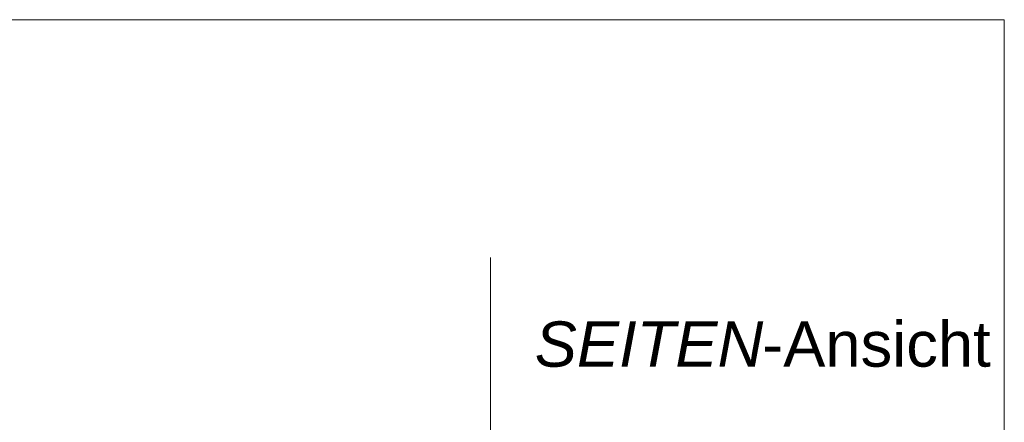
# Model space of a CAD drawing. Extents: x -620 to 300, y 62 to 1162.
# Tile 121 of 256: x 225 to 256, y 771 to 783. Entities that reach past the tile are written whole.
import ezdxf
from ezdxf.lldxf.tags import DXFTag

# ---------------------------------------------------------------- set-up
doc = ezdxf.new("R2010")
doc.units = 0
doc.layers.get('0').update_dxf_attribs({"lineweight": 13})
doc.layers.add('E_Detail_Beschriftung', color=7, linetype='Continuous', lineweight=13, true_color=0x009900)
doc.layers.add('E_Detail_Linie_Text_Bem', color=7, linetype='Continuous', lineweight=13)
doc.styles.get("Standard").update_dxf_attribs({"font": 'ARIALN.TTF'})
tags = doc.linetypes.add('fein_strichliert-A06G955H8I', pattern=[4, 1, -2, 1]).pattern_tags.tags
tags[8:9] = [DXFTag(74, 4), DXFTag(75, 0), DXFTag(340, '0'), DXFTag(46, 0.0), DXFTag(50, 0.0), DXFTag(44, 0.0), DXFTag(45, 0.0)]
tags[6:7] = [DXFTag(74, 4), DXFTag(75, 0), DXFTag(340, '0'), DXFTag(46, 0.0), DXFTag(50, 0.0), DXFTag(44, 0.0), DXFTag(45, 0.0)]
tags[4:5] = [DXFTag(74, 4), DXFTag(75, 0), DXFTag(340, '0'), DXFTag(46, 0.0), DXFTag(50, 0.0), DXFTag(44, 0.0), DXFTag(45, 0.0)]

# ---------------------------------------------------------------- blocks, each defined once
blk = doc.blocks.new('Referenz-A06G955K8I')
at = {"layer": 'E_Detail_Linie_Text_Bem', "linetype": 'fein_strichliert-A06G955H8I', "ltscale": 0.65}
for p, q in [((255.753, 783.288), (192.983, 783.288)), ((255.753, 721.971), (255.753, 783.288)), ((239.871, 723.053), (239.871, 775.932))]:
    blk.add_line(p, q, dxfattribs=at)
at = {"layer": 'E_Detail_Beschriftung', "linetype": 'Continuous', "lineweight": -2, "ltscale": 0.25, "char_height": 1.4, "attachment_point": 1}
for s, insert in [('{\\fArial|b0|i1;SEITEN}', (241.238, 773.959)), ('{\\fArial;-Ansicht}', (248.268, 773.959))]:
    blk.add_mtext(s, dxfattribs=dict(at, insert=insert))

msp = doc.modelspace()

# ---------------------------------------------------------------- block references
at = {"color": 8, "lineweight": 25, "ltscale": 0.25, "true_color": 0x808080}
msp.add_blockref('Referenz-A06G955K8I', (0, 0), dxfattribs=at)

doc.saveas('drawing.dxf')
